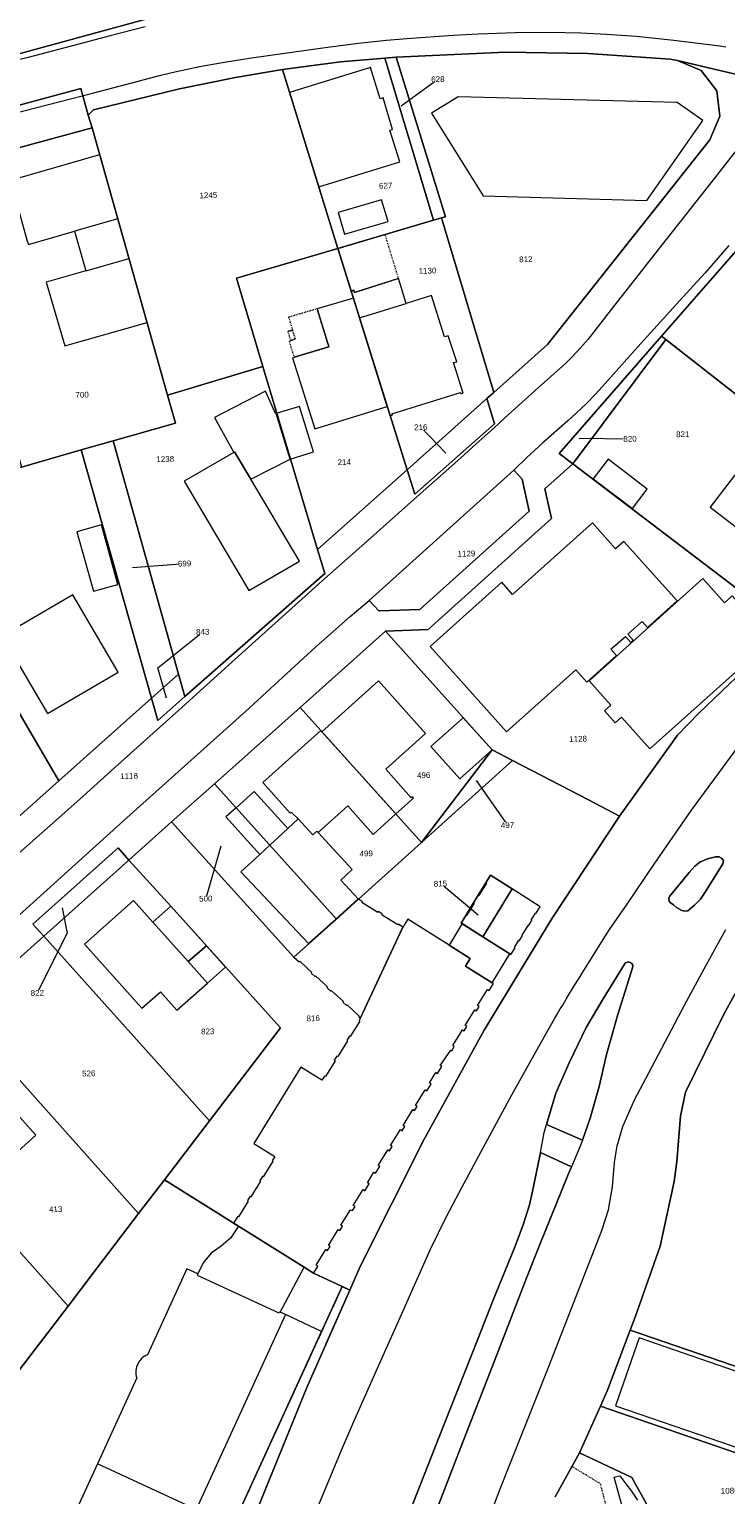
# Model space of a CAD drawing. Header units: millimetres. Extents: x -191 to 81095, y -508122 to 28741.
# Tile 53 of 251: x 4514 to 4599, y 9779 to 9958. Entities that reach past the tile are written whole.
import ezdxf

# ---------------------------------------------------------------- set-up
doc = ezdxf.new("R2010")
doc.units = ezdxf.units.MM
for name, pattern in [('VE22-087 DB - VST Hervest-Dorsten ALK VA2736$0$1', [0]), ('VE22-087 DB - VST Hervest-Dorsten ALK VA2736$0$2', [0.16, 0.06, -0.1]), ('VE22-087 DB - VST Hervest-Dorsten ALK VA2736$0$3', [0.26, 0.11, -0.15])]:
    doc.linetypes.add(name, pattern=pattern)
doc.layers.get('0').update_dxf_attribs({"color": 251})
for name, color, linetype, lineweight in [('VE22-087 DB - VST Hervest-Dorsten ALK VA2736$0$AX_Bauteil', 7, 'VE22-087 DB - VST Hervest-Dorsten ALK VA2736$0$1', 18), ('VE22-087 DB - VST Hervest-Dorsten ALK VA2736$0$AX_Flurstueck', 9, 'VE22-087 DB - VST Hervest-Dorsten ALK VA2736$0$1', 18), ('VE22-087 DB - VST Hervest-Dorsten ALK VA2736$0$AX_Gebaeude', 7, 'VE22-087 DB - VST Hervest-Dorsten ALK VA2736$0$1', 18), ('VE22-087 DB - VST Hervest-Dorsten ALK VA2736$0$AX_Gelaendekante', 7, 'VE22-087 DB - VST Hervest-Dorsten ALK VA2736$0$1', 18), ('VE22-087 DB - VST Hervest-Dorsten ALK VA2736$0$AX_IndustrieUndGewerbeflaeche', 7, 'VE22-087 DB - VST Hervest-Dorsten ALK VA2736$0$1', 18), ('VE22-087 DB - VST Hervest-Dorsten ALK VA2736$0$AX_SonstigesBauwerkOderSonstigeEinrichtung', 7, 'VE22-087 DB - VST Hervest-Dorsten ALK VA2736$0$1', 18), ('VE22-087 DB - VST Hervest-Dorsten ALK VA2736$0$AX_SportFreizeitUndErholungsflaeche', 7, 'VE22-087 DB - VST Hervest-Dorsten ALK VA2736$0$1', 18), ('VE22-087 DB - VST Hervest-Dorsten ALK VA2736$0$AX_Strassenverkehr', 7, 'VE22-087 DB - VST Hervest-Dorsten ALK VA2736$0$1', 18), ('VE22-087 DB - VST Hervest-Dorsten ALK VA2736$0$AX_Strassenverkehrsanlage', 7, 'VE22-087 DB - VST Hervest-Dorsten ALK VA2736$0$1', 18), ('VE22-087 DB - VST Hervest-Dorsten ALK VA2736$0$AX_Weg', 7, 'VE22-087 DB - VST Hervest-Dorsten ALK VA2736$0$1', 18), ('VE22-087 DB - VST Hervest-Dorsten ALK VA2736$0$AX_WegPfadSteig', 7, 'VE22-087 DB - VST Hervest-Dorsten ALK VA2736$0$1', 18), ('VE22-087 DB - VST Hervest-Dorsten ALK VA2736$0$AX_Wohnbauflaeche', 7, 'VE22-087 DB - VST Hervest-Dorsten ALK VA2736$0$1', 18)]:
    doc.layers.add(name, color=color, linetype=linetype, lineweight=lineweight)
doc.layers.add('XREF ALK Kataster', color=251, linetype='Continuous')
doc.styles.add('VE22-087 DB - VST Hervest-Dorsten ALK VA2736$0$0', font='arial.ttf')

# ---------------------------------------------------------------- blocks, each defined once
blk = doc.blocks.new('VE22-087 DB - VST Hervest-Dorsten ALK VA2736$0$99')
at = {"color": 0}
blk.add_point((0, 0), dxfattribs=at)
blk = doc.blocks.new('VE22-087 DB - VST Hervest-Dorsten ALK VA2736')
at = {"layer": 'VE22-087 DB - VST Hervest-Dorsten ALK VA2736$0$AX_Bauteil', "color": 7, "linetype": 'VE22-087 DB - VST Hervest-Dorsten ALK VA2736$0$1', "lineweight": 13, "ltscale": 0.5}
for points in [[(4524.64, 9934.75, 0), (4519.35, 9933.23, 0), (4520.72, 9928.37, 0), (4526.01, 9929.88, 0)], [(4558.89, 9927.47, 0), (4553.51, 9925.74, 0), (4553.42, 9926.01, 0), (4553.12, 9925.91, 0), (4553.39, 9925.06, 0), (4554.14, 9922.65, 0), (4559.83, 9924.41, 0)], [(4539.37, 9811.76, 0), (4538.38, 9810.33, 0), (4537.25, 9809.35, 0), (4536.03, 9808.5, 0), (4535.07, 9807.31, 0), (4534.4, 9805.95, 0), (4534.34, 9805.81, 0), (4544.27, 9801.19, 0), (4544.34, 9801.34, 0), (4544.44, 9801.3, 0), (4547.36, 9806.76, 0)], [(4522.15, 9782.78, 0), (4519.67, 9777.35, 0), (4531.72, 9771.77, 0), (4534.2, 9777.18, 0)]]:
    blk.add_polyline3d(points, close=True, dxfattribs=at)
blk.add_polyline3d([(4538.62, 9775.15, 0), (4549.51, 9798.94, 0), (4545.1, 9800.98, 0), (4534.2, 9777.18, 0)], dxfattribs=at)
at = {"layer": 'VE22-087 DB - VST Hervest-Dorsten ALK VA2736$0$AX_Flurstueck', "linetype": 'VE22-087 DB - VST Hervest-Dorsten ALK VA2736$0$1', "lineweight": 13, "ltscale": 0.5}
for points in [[(4606.45, 9884.84, 0), (4595.56, 9874.43, 0), (4592.93, 9871.71, 0), (4585.86, 9861.84, 0), (4577.64, 9849.38, 0), (4569.34, 9835.69, 0), (4561.99, 9822.33, 0), (4554.2, 9806.87, 0), (4552.93, 9803.98, 0), (4547.71, 9792.09, 0), (4541.52, 9776.87, 0)], [(4578.02, 9778.73, 0), (4580.99, 9784.11, 0), (4583.53, 9789.81, 0), (4584.39, 9791.75, 0), (4587.15, 9799.08, 0), (4587.8, 9800.81, 0), (4590.8, 9809.33, 0), (4592.5, 9817.23, 0), (4592.83, 9819.67, 0), (4593.28, 9825.22, 0), (4593.89, 9828.15, 0), (4598.59, 9837.65, 0), (4603.68, 9846.84, 0)], [(4409.09, 9915.25, 0), (4434.33, 9922.12, 0), (4453.92, 9927.46, 0), (4470.15, 9931.88, 0), (4486.52, 9936.34, 0), (4502.9, 9940.79, 0), (4501.58, 9945.62, 0), (4520.12, 9950.66, 0), (4521.04, 9947.39, 0), (4521.68, 9948.03, 0), (4532.18, 9950.6, 0), (4538.98, 9951.99, 0), (4544.73, 9952.97, 0), (4551.8, 9953.91, 0), (4557.21, 9954.34, 0), (4558.62, 9954.45, 0), (4571.93, 9955.07, 0), (4582, 9954.91, 0), (4592.03, 9954.21, 0), (4592.94, 9954.08, 0), (4617.56, 9948.26, 0)], [(4599.34, 9965.79, 0), (4597.05, 9966.31, 0), (4592.84, 9967.2, 0), (4587.89, 9968.09, 0), (4582.87, 9968.67, 0), (4577.06, 9968.62, 0), (4529.56, 9959.51, 0), (4509.56, 9954.07, 0), (4506.81, 9953.32, 0), (4505.74, 9957.17, 0), (4458.74, 9944.39, 0), (4437.5, 9938.63, 0), (4434.71, 9937.86, 0), (4389.55, 9925.48, 0)], [(4617.56, 9948.26, 0), (4592.94, 9954.08, 0), (4595.83, 9952.86, 0), (4597.71, 9950.38, 0), (4598.09, 9947.26, 0), (4596.87, 9944.39, 0), (4577.08, 9919.4, 0), (4570.52, 9913.54, 0), (4569.68, 9912.79, 0), (4570.6, 9909.72, 0), (4560.86, 9901.14, 0), (4559.94, 9904.09, 0), (4549, 9894.36, 0), (4549.89, 9891.46, 0), (4532.82, 9876.41, 0), (4529.52, 9873.5, 0), (4528.75, 9876.23, 0), (4517.46, 9866.14, 0), (4508.1, 9857.78, 0)], [(4435.37, 9778.04, 0), (4441.41, 9783.43, 0), (4462.29, 9802.1, 0), (4472.62, 9811.38, 0), (4473.96, 9809.89, 0), (4484.35, 9819.19, 0), (4494.84, 9828.58, 0), (4505.23, 9837.88, 0), (4515.6, 9847.17, 0), (4514.27, 9848.64, 0), (4524.67, 9857.94, 0), (4525.99, 9856.47, 0), (4531.21, 9861.13, 0), (4536.43, 9865.79, 0), (4546.88, 9875.1, 0), (4557.31, 9884.39, 0), (4562.49, 9884.59, 0), (4577.55, 9898.17, 0), (4576.73, 9901.78, 0), (4580.15, 9904.84, 0), (4578.49, 9906.09, 0), (4590.98, 9920.41, 0), (4605.19, 9936.68, 0)], [(4559.21, 9948.53, 0), (4563.69, 9951.78, 0)], [(4564.66, 9906.15, 0), (4561.6, 9909.3, 0)], [(4580.93, 9907.97, 0), (4587.13, 9907.88, 0)], [(4526.45, 9892.16, 0), (4532.79, 9892.66, 0)], [(4530.58, 9876.24, 0), (4529.54, 9879.91, 0), (4535, 9884.32, 0)], [(4568.37, 9866.17, 0), (4572.18, 9860.73, 0)], [(4537.23, 9858.17, 0), (4535.37, 9851.76, 0)], [(4603.68, 9846.84, 0), (4598.59, 9837.65, 0), (4593.89, 9828.15, 0), (4593.28, 9825.22, 0), (4592.83, 9819.67, 0), (4592.5, 9817.23, 0), (4590.8, 9809.33, 0), (4587.8, 9800.81, 0), (4587.15, 9799.08, 0), (4617.49, 9788.65, 0)], [(4614.21, 9779.22, 0), (4583.53, 9789.81, 0), (4580.99, 9784.11, 0), (4587.37, 9781.11, 0), (4597.33, 9763.18, 0)], [(4568.6, 9849.75, 0), (4564, 9853.59, 0)], [(4517.84, 9850.64, 0), (4518.47, 9847.53, 0), (4514.82, 9840.25, 0)], [(4536.14, 9769.73, 0), (4552.02, 9804.4, 0), (4548.52, 9806.03, 0), (4547.36, 9806.76, 0), (4539.37, 9811.76, 0), (4530.32, 9817.43, 0), (4527.18, 9813.31, 0), (4521.48, 9805.82, 0), (4518.57, 9802.01, 0), (4512.09, 9793.5, 0), (4509.98, 9790.72, 0), (4503.89, 9782.73, 0), (4502.58, 9781.02, 0), (4501.33, 9779.37, 0), (4498.66, 9775.87, 0)], [(4541.52, 9776.87, 0), (4547.71, 9792.09, 0), (4552.93, 9803.98, 0), (4552.02, 9804.4, 0), (4536.14, 9769.73, 0)], [(4597.33, 9763.18, 0), (4587.37, 9781.11, 0), (4580.99, 9784.11, 0), (4578.02, 9778.73, 0)]]:
    blk.add_polyline3d(points, dxfattribs=at)
for points in [[(4560.11, 10022.36, 0), (4547.13, 10022.75, 0), (4522.96, 10023.43, 0), (4510.09, 10023.77, 0), (4499.28, 10024.13, 0), (4489.94, 10024.43, 0), (4491.36, 10019.32, 0), (4509.56, 9954.07, 0), (4529.56, 9959.51, 0), (4577.06, 9968.62, 0), (4575.02, 9975.13, 0), (4573.4, 9980.24, 0), (4570.07, 9990.8, 0), (4568.7, 9995.13, 0)], [(4557.21, 9954.34, 0), (4551.8, 9953.91, 0), (4544.73, 9952.97, 0), (4551.49, 9931.13, 0), (4563.17, 9934.56, 0)], [(4558.62, 9954.45, 0), (4557.21, 9954.34, 0), (4563.17, 9934.56, 0), (4564.12, 9934.85, 0), (4564.61, 9934.99, 0)], [(4592.03, 9954.21, 0), (4582, 9954.91, 0), (4571.93, 9955.07, 0), (4558.62, 9954.45, 0), (4564.61, 9934.99, 0), (4564.12, 9934.85, 0), (4570.52, 9913.54, 0), (4577.08, 9919.4, 0), (4596.87, 9944.39, 0), (4598.09, 9947.26, 0), (4597.71, 9950.38, 0), (4595.83, 9952.86, 0), (4592.94, 9954.08, 0)], [(4544.73, 9952.97, 0), (4538.98, 9951.99, 0), (4532.18, 9950.6, 0), (4521.68, 9948.03, 0), (4521.04, 9947.39, 0), (4521.5, 9945.86, 0), (4530.72, 9913.22, 0), (4542.34, 9916.7, 0), (4539.12, 9927.48, 0), (4551.49, 9931.13, 0)], [(4521.04, 9947.39, 0), (4520.12, 9950.66, 0), (4501.58, 9945.62, 0), (4502.9, 9940.79, 0), (4521.5, 9945.86, 0)], [(4530.72, 9913.22, 0), (4521.5, 9945.86, 0), (4502.9, 9940.79, 0), (4512.89, 9904.41, 0), (4520.19, 9906.54, 0), (4524.08, 9907.64, 0), (4531.68, 9909.79, 0)], [(4591.49, 9920.01, 0), (4607.4, 9907.54, 0), (4616.52, 9900.66, 0), (4619.72, 9898.15, 0), (4632.96, 9915.63, 0), (4605.22, 9936.66, 0), (4605.19, 9936.68, 0), (4590.98, 9920.41, 0)], [(4563.17, 9934.56, 0), (4551.49, 9931.13, 0), (4559.94, 9904.09, 0), (4569.68, 9912.79, 0), (4570.52, 9913.54, 0), (4564.12, 9934.85, 0)], [(4559.94, 9904.09, 0), (4551.49, 9931.13, 0), (4539.12, 9927.48, 0), (4542.34, 9916.7, 0), (4549, 9894.36, 0)], [(4590.98, 9920.41, 0), (4578.49, 9906.09, 0), (4580.15, 9904.84, 0), (4591.49, 9920.01, 0)], [(4607.4, 9907.54, 0), (4591.49, 9920.01, 0), (4580.15, 9904.84, 0), (4601.08, 9888.93, 0), (4606.45, 9884.84, 0), (4619.72, 9898.15, 0), (4616.52, 9900.66, 0)], [(4542.34, 9916.7, 0), (4530.72, 9913.22, 0), (4531.68, 9909.79, 0), (4524.08, 9907.64, 0), (4532.05, 9879.15, 0), (4532.82, 9876.41, 0), (4549.89, 9891.46, 0), (4549, 9894.36, 0)], [(4570.6, 9909.72, 0), (4569.68, 9912.79, 0), (4559.94, 9904.09, 0), (4560.86, 9901.14, 0)], [(4532.05, 9879.15, 0), (4524.08, 9907.64, 0), (4520.19, 9906.54, 0), (4528.75, 9876.23, 0)], [(4520.19, 9906.54, 0), (4512.89, 9904.41, 0), (4502.94, 9901.51, 0), (4509.16, 9880.28, 0), (4517.46, 9866.14, 0), (4528.75, 9876.23, 0)], [(4561.47, 9887.06, 0), (4574.81, 9899.05, 0), (4573.96, 9902.95, 0), (4572.94, 9904.07, 0), (4555.29, 9888.16, 0), (4556.49, 9886.88, 0)], [(4555.29, 9888.16, 0), (4572.94, 9904.07, 0), (4573.96, 9902.95, 0), (4574.81, 9899.05, 0), (4561.47, 9887.06, 0), (4556.49, 9886.88, 0)], [(4570.31, 9869.91, 0), (4572.81, 9868.61, 0), (4582.06, 9863.81, 0), (4585.86, 9861.84, 0), (4592.93, 9871.71, 0), (4595.56, 9874.43, 0), (4606.45, 9884.84, 0), (4601.08, 9888.93, 0), (4580.15, 9904.84, 0), (4576.73, 9901.78, 0), (4577.55, 9898.17, 0), (4562.49, 9884.59, 0), (4557.31, 9884.39, 0)], [(4509.16, 9880.28, 0), (4502.94, 9901.51, 0), (4496.58, 9899.65, 0), (4490.26, 9897.81, 0), (4495.82, 9878.65, 0), (4508.1, 9857.78, 0), (4517.46, 9866.14, 0)], [(4557.31, 9884.39, 0), (4546.88, 9875.1, 0), (4561.68, 9858.59, 0), (4570.31, 9869.91, 0)], [(4532.82, 9876.41, 0), (4532.05, 9879.15, 0), (4528.75, 9876.23, 0), (4529.52, 9873.5, 0)], [(4546.88, 9875.1, 0), (4536.43, 9865.79, 0), (4551.31, 9849.27, 0), (4554.01, 9851.69, 0), (4561.68, 9858.59, 0)], [(4572.81, 9868.61, 0), (4561.68, 9858.59, 0), (4554.01, 9851.69, 0), (4551.31, 9849.27, 0), (4546.11, 9844.61, 0), (4531.21, 9861.13, 0), (4525.99, 9856.47, 0), (4531.09, 9850.83, 0), (4544.47, 9836, 0), (4535.82, 9824.65, 0), (4530.32, 9817.43, 0), (4539.37, 9811.76, 0), (4547.36, 9806.76, 0), (4548.52, 9806.03, 0), (4552.02, 9804.4, 0), (4552.93, 9803.98, 0), (4554.2, 9806.87, 0), (4561.99, 9822.33, 0), (4569.34, 9835.69, 0), (4577.64, 9849.38, 0), (4585.86, 9861.84, 0), (4582.06, 9863.81, 0)], [(4572.81, 9868.61, 0), (4570.31, 9869.91, 0), (4561.68, 9858.59, 0)], [(4536.43, 9865.79, 0), (4531.21, 9861.13, 0), (4546.11, 9844.61, 0), (4551.31, 9849.27, 0)], [(4524.67, 9857.94, 0), (4514.27, 9848.64, 0), (4515.6, 9847.17, 0), (4525.99, 9856.47, 0)], [(4525.99, 9856.47, 0), (4515.6, 9847.17, 0), (4535.82, 9824.65, 0), (4544.47, 9836, 0), (4531.09, 9850.83, 0)], [(4570.13, 9854.63, 0), (4572.77, 9852.95, 0), (4569.17, 9847.1, 0), (4566.53, 9848.78, 0), (4568.62, 9852.18, 0), (4569.55, 9853.69, 0)], [(4570.13, 9854.63, 0), (4569.55, 9853.69, 0), (4568.62, 9852.18, 0), (4566.53, 9848.78, 0), (4569.17, 9847.1, 0), (4572.77, 9852.95, 0)], [(4515.6, 9847.17, 0), (4505.23, 9837.88, 0), (4527.18, 9813.31, 0), (4530.32, 9817.43, 0), (4535.82, 9824.65, 0)], [(4505.23, 9837.88, 0), (4494.84, 9828.58, 0), (4497.48, 9825.62, 0), (4497.65, 9825.42, 0), (4503.73, 9818.63, 0), (4505.46, 9816.69, 0), (4518.57, 9802.01, 0), (4521.48, 9805.82, 0), (4527.18, 9813.31, 0)], [(4505.46, 9816.69, 0), (4503.73, 9818.63, 0), (4497.65, 9825.42, 0), (4497.48, 9825.62, 0), (4494.84, 9828.58, 0), (4484.35, 9819.19, 0), (4509.98, 9790.72, 0), (4512.09, 9793.5, 0), (4518.57, 9802.01, 0)], [(4617.49, 9788.65, 0), (4587.15, 9799.08, 0), (4584.39, 9791.75, 0), (4583.53, 9789.81, 0), (4614.21, 9779.22, 0)]]:
    blk.add_polyline3d(points, close=True, dxfattribs=at)
at = {"layer": 'VE22-087 DB - VST Hervest-Dorsten ALK VA2736$0$AX_Gebaeude', "color": 7, "linetype": 'VE22-087 DB - VST Hervest-Dorsten ALK VA2736$0$1', "lineweight": 13, "ltscale": 0.5}
for points in [[(4592.9, 9948.92, 0), (4566.18, 9949.64, 0), (4562.92, 9947.64, 0), (4569.23, 9937.53, 0), (4589.2, 9936.99, 0), (4596, 9946.75, 0)], [(4522.41, 9942.54, 0), (4511.53, 9939.41, 0), (4511.74, 9938.64, 0), (4513.56, 9932.19, 0), (4513.73, 9931.61, 0), (4519.35, 9933.23, 0), (4520.72, 9928.37, 0), (4515.91, 9927.01, 0), (4518.19, 9919.23, 0), (4528.21, 9922.08, 0), (4526.01, 9929.88, 0), (4524.64, 9934.75, 0), (4522.44, 9942.55, 0)], [(4556.82, 9937.07, 0), (4551.53, 9935.49, 0), (4552.29, 9932.86, 0), (4557.62, 9934.41, 0)], [(4548.66, 9909.11, 0), (4557.52, 9911.84, 0), (4554.14, 9922.65, 0), (4553.39, 9925.06, 0), (4548.95, 9923.75, 0), (4550.39, 9919.11, 0), (4546.14, 9917.83, 0), (4545.96, 9917.77, 0)], [(4543.9, 9910.96, 0), (4542.68, 9913.71, 0), (4536.43, 9910.5, 0), (4538.8, 9906.23, 0), (4538.88, 9906.28, 0), (4540.86, 9902.94, 0), (4545.68, 9905.38, 0), (4543.96, 9910.97, 0)], [(4546.8, 9911.82, 0), (4543.96, 9910.97, 0), (4545.68, 9905.38, 0), (4548.51, 9906.29, 0)], [(4605.7, 9905.34, 0), (4604.47, 9906.28, 0), (4601.78, 9902.78, 0), (4600.29, 9903.92, 0), (4596.92, 9899.54, 0), (4603.26, 9894.66, 0), (4603.59, 9895.09, 0), (4604.4, 9896.14, 0), (4606.35, 9894.66, 0), (4609.95, 9891.92, 0), (4611.57, 9892.17, 0), (4613.34, 9894.49, 0), (4613.17, 9896.26, 0), (4616.52, 9900.66, 0), (4607.4, 9907.54, 0)], [(4584.46, 9905.38, 0), (4582.65, 9903, 0), (4587.43, 9899.37, 0), (4589.24, 9901.75, 0)], [(4524.66, 9890.12, 0), (4522.64, 9897.39, 0), (4519.66, 9896.55, 0), (4521.66, 9889.28, 0)], [(4524.7, 9879.42, 0), (4519.16, 9888.86, 0), (4510.55, 9883.79, 0), (4516.08, 9874.37, 0)], [(4549.53, 9872.12, 0), (4549.4, 9872.26, 0), (4542.33, 9865.95, 0), (4545.68, 9862.2, 0), (4545.81, 9862.33, 0), (4546.65, 9861.5, 0), (4548.42, 9859.53, 0), (4548.93, 9859.99, 0), (4549.08, 9859.83, 0), (4552.69, 9863.07, 0), (4555.79, 9859.6, 0), (4558.55, 9862.09, 0), (4555.29, 9865.71, 0)], [(4541.26, 9864.83, 0), (4539.07, 9862.86, 0), (4537.81, 9861.74, 0), (4541.97, 9857.15, 0), (4543.19, 9858.29, 0), (4545.39, 9860.33, 0)], [(4568.1, 9851.2, 0), (4567.17, 9849.7, 0), (4567.11, 9849.73, 0), (4566.53, 9848.78, 0), (4566.65, 9848.71, 0), (4569.17, 9847.1, 0), (4572.77, 9852.95, 0), (4570.13, 9854.63, 0), (4569.55, 9853.69, 0), (4569.61, 9853.65, 0), (4568.68, 9852.15, 0), (4568.62, 9852.18, 0), (4568.04, 9851.23, 0)], [(4576.18, 9850.77, 0), (4572.77, 9852.95, 0), (4569.17, 9847.1, 0), (4572.46, 9845.03, 0), (4572.6, 9844.94, 0), (4573.11, 9845.77, 0), (4573.05, 9845.81, 0), (4573.58, 9846.67, 0), (4573.64, 9846.64, 0), (4574.03, 9847.26, 0), (4573.97, 9847.3, 0), (4574.69, 9848.48, 0), (4574.75, 9848.45, 0), (4575.14, 9849.07, 0), (4575.08, 9849.11, 0), (4575.6, 9849.97, 0), (4575.66, 9849.93, 0)], [(4569.17, 9847.1, 0), (4566.65, 9848.71, 0), (4565.05, 9846.09, 0), (4567.65, 9844.46, 0), (4567.05, 9843.5, 0), (4570.31, 9841.47, 0), (4572.46, 9845.03, 0)], [(4535.45, 9846, 0), (4533.21, 9844.09, 0), (4535.57, 9841.45, 0), (4537.78, 9843.41, 0)], [(4514.64, 9822.89, 0), (4513.67, 9823.98, 0), (4505.67, 9832.94, 0), (4499.65, 9827.62, 0), (4499.85, 9827.39, 0), (4497.65, 9825.42, 0), (4503.73, 9818.63, 0), (4505.46, 9816.69, 0), (4508.4, 9819.35, 0), (4509.42, 9818.22, 0)]]:
    blk.add_polyline3d(points, close=True, dxfattribs=at)
blk.add_polyline3d([(4538.62, 9775.15, 0), (4549.51, 9798.94, 0), (4545.1, 9800.98, 0), (4544.44, 9801.3, 0), (4547.36, 9806.76, 0), (4539.37, 9811.76, 0), (4538.38, 9810.33, 0), (4537.25, 9809.35, 0), (4536.03, 9808.5, 0), (4535.07, 9807.31, 0), (4534.4, 9805.95, 0), (4533.06, 9806.58, 0), (4528.25, 9796.09, 0), (4528.05, 9795.99, 0), (4527.85, 9795.87, 0), (4527.67, 9795.73, 0), (4527.51, 9795.57, 0), (4527.36, 9795.4, 0), (4527.22, 9795.22, 0), (4527.11, 9795.02, 0), (4527.02, 9794.81, 0), (4526.94, 9794.6, 0), (4526.89, 9794.37, 0), (4526.86, 9794.15, 0), (4526.85, 9793.92, 0), (4526.86, 9793.69, 0), (4526.89, 9793.47, 0), (4526.95, 9793.25, 0), (4522.15, 9782.78, 0), (4519.67, 9777.35, 0)], dxfattribs=at)
at = {"layer": 'VE22-087 DB - VST Hervest-Dorsten ALK VA2736$0$AX_Gelaendekante', "color": 18, "linetype": 'VE22-087 DB - VST Hervest-Dorsten ALK VA2736$0$1', "lineweight": 13, "ltscale": 0.5, "true_color": 0x520000}
blk.add_polyline3d([(4585.21, 9781.12, 0), (4585.9, 9781.31, 0)], dxfattribs=at)
at = {"layer": 'VE22-087 DB - VST Hervest-Dorsten ALK VA2736$0$AX_IndustrieUndGewerbeflaeche', "color": 253, "linetype": 'VE22-087 DB - VST Hervest-Dorsten ALK VA2736$0$1', "lineweight": 13, "ltscale": 0.5, "true_color": 0x999999}
for points in [[(4570.13, 9854.63, 0), (4572.77, 9852.95, 0), (4569.17, 9847.1, 0), (4566.53, 9848.78, 0), (4568.62, 9852.18, 0), (4569.55, 9853.69, 0)], [(4572.77, 9852.95, 0), (4570.13, 9854.63, 0), (4569.55, 9853.69, 0), (4568.62, 9852.18, 0), (4566.53, 9848.78, 0), (4569.17, 9847.1, 0)]]:
    blk.add_polyline3d(points, close=True, dxfattribs=at)
at = {"layer": 'VE22-087 DB - VST Hervest-Dorsten ALK VA2736$0$AX_SonstigesBauwerkOderSonstigeEinrichtung', "color": 7, "linetype": 'VE22-087 DB - VST Hervest-Dorsten ALK VA2736$0$3', "lineweight": 13, "ltscale": 0.5}
for points in [[(4557.25, 9932.82, 0), (4551.51, 9931.08, 0), (4553.12, 9925.91, 0), (4553.42, 9926.01, 0), (4553.51, 9925.74, 0), (4558.89, 9927.47, 0)], [(4548.95, 9923.75, 0), (4545.48, 9922.72, 0), (4545.96, 9921.15, 0), (4546.29, 9920.06, 0), (4545.72, 9919.88, 0), (4545.54, 9919.83, 0), (4546.14, 9917.83, 0), (4550.39, 9919.11, 0)], [(4545.96, 9921.15, 0), (4545.38, 9920.98, 0), (4545.72, 9919.88, 0), (4546.29, 9920.06, 0)]]:
    blk.add_polyline3d(points, close=True, dxfattribs=at)
blk.add_polyline3d([(4545.38, 9920.98, 0), (4545.96, 9921.15, 0)], dxfattribs=at)
at = {"layer": 'VE22-087 DB - VST Hervest-Dorsten ALK VA2736$0$AX_Strassenverkehr', "color": 253, "linetype": 'VE22-087 DB - VST Hervest-Dorsten ALK VA2736$0$1', "lineweight": 13, "ltscale": 0.5, "true_color": 0x999999}
for points in [[(4591.85, 9851.66, 0), (4591.9, 9851.45, 0), (4592.03, 9851.29, 0), (4592.43, 9851, 0), (4592.81, 9850.67, 0), (4593.45, 9850.29, 0), (4593.84, 9850.22, 0), (4594.19, 9850.26, 0), (4595.02, 9850.95, 0), (4595.75, 9851.71, 0), (4596.32, 9852.55, 0), (4598.47, 9856.02, 0), (4598.53, 9856.4, 0), (4598.31, 9856.69, 0), (4598.01, 9856.86, 0), (4597.56, 9856.87, 0), (4596.57, 9856.6, 0), (4595.64, 9856.19, 0), (4595.04, 9855.73, 0), (4594.36, 9854.95, 0), (4591.96, 9852, 0), (4591.87, 9851.84, 0)], [(4597.56, 9856.87, 0), (4598.01, 9856.86, 0), (4598.31, 9856.69, 0), (4598.53, 9856.4, 0), (4598.47, 9856.02, 0), (4596.32, 9852.55, 0), (4595.75, 9851.71, 0), (4595.02, 9850.95, 0), (4594.19, 9850.26, 0), (4593.84, 9850.22, 0), (4593.45, 9850.29, 0), (4592.81, 9850.67, 0), (4592.43, 9851, 0), (4592.03, 9851.29, 0), (4591.9, 9851.45, 0), (4591.85, 9851.66, 0), (4591.87, 9851.84, 0), (4591.96, 9852, 0), (4594.36, 9854.95, 0), (4595.04, 9855.73, 0), (4595.64, 9856.19, 0), (4596.57, 9856.6, 0)], [(4576.96, 9824.2, 0), (4581.33, 9822.28, 0), (4582.29, 9824.97, 0), (4583.35, 9828.84, 0), (4584.25, 9832.75, 0), (4585.63, 9837.62, 0), (4587.43, 9843.33, 0), (4587.46, 9843.52, 0), (4587.42, 9843.7, 0), (4587.32, 9843.87, 0), (4587.17, 9843.98, 0), (4586.97, 9844.04, 0), (4586.77, 9844.02, 0), (4586.59, 9843.92, 0), (4586.46, 9843.76, 0), (4583.86, 9839.51, 0), (4581.8, 9836.03, 0), (4579.71, 9831.73, 0), (4578.1, 9828.03, 0)], [(4586.97, 9844.04, 0), (4587.17, 9843.98, 0), (4587.32, 9843.87, 0), (4587.42, 9843.7, 0), (4587.46, 9843.52, 0), (4587.43, 9843.33, 0), (4585.63, 9837.62, 0), (4584.25, 9832.75, 0), (4583.35, 9828.84, 0), (4582.29, 9824.97, 0), (4581.33, 9822.28, 0), (4576.96, 9824.2, 0), (4578.1, 9828.03, 0), (4579.71, 9831.73, 0), (4581.8, 9836.03, 0), (4583.86, 9839.51, 0), (4586.46, 9843.76, 0), (4586.59, 9843.92, 0), (4586.77, 9844.02, 0)]]:
    blk.add_polyline3d(points, close=True, dxfattribs=at)
for points in [[(4560.81, 9770.05, 0), (4566.21, 9784.06, 0), (4570.59, 9795.32, 0), (4574.54, 9805.57, 0), (4576.04, 9809.35, 0), (4579.6, 9818.08, 0), (4579.98, 9819, 0), (4576.2, 9820.77, 0), (4575.82, 9818.77, 0), (4575.21, 9815.83, 0), (4574.85, 9814.39, 0), (4574.1, 9811.96, 0), (4573.05, 9809.15, 0), (4570.41, 9802.66, 0), (4568.56, 9798, 0), (4563.78, 9785.84, 0), (4559.36, 9774.67, 0)], [(4559.36, 9774.67, 0), (4563.78, 9785.84, 0), (4568.56, 9798, 0), (4570.41, 9802.66, 0), (4573.05, 9809.15, 0), (4574.1, 9811.96, 0), (4574.85, 9814.39, 0), (4575.21, 9815.83, 0), (4575.82, 9818.77, 0), (4576.2, 9820.77, 0), (4579.98, 9819, 0), (4579.6, 9818.08, 0), (4576.04, 9809.35, 0), (4574.54, 9805.57, 0), (4570.59, 9795.32, 0), (4566.21, 9784.06, 0), (4560.81, 9770.05, 0)]]:
    blk.add_polyline3d(points, dxfattribs=at)
at = {"layer": 'VE22-087 DB - VST Hervest-Dorsten ALK VA2736$0$AX_Strassenverkehrsanlage', "color": 7, "linetype": 'VE22-087 DB - VST Hervest-Dorsten ALK VA2736$0$1', "lineweight": 13, "ltscale": 0.5, "true_color": 0xf7f7f0}
for points in [[(4576.2, 9820.77, 0), (4576.66, 9823.2, 0), (4576.96, 9824.2, 0)], [(4581.33, 9822.28, 0), (4581.17, 9821.82, 0), (4579.98, 9819, 0)]]:
    blk.add_polyline3d(points, dxfattribs=at)
at = {"layer": 'VE22-087 DB - VST Hervest-Dorsten ALK VA2736$0$AX_Weg', "color": 7, "linetype": 'VE22-087 DB - VST Hervest-Dorsten ALK VA2736$0$2', "lineweight": 13, "ltscale": 0.5}
blk.add_polyline3d([(4541.52, 9776.87, 0), (4547.71, 9792.09, 0), (4552.93, 9803.98, 0), (4552.02, 9804.4, 0), (4536.14, 9769.73, 0)], dxfattribs=at)
at = {"layer": 'VE22-087 DB - VST Hervest-Dorsten ALK VA2736$0$AX_Gebaeude', "color": 7, "xscale": 0.5, "yscale": 0.5, "zscale": 0.5, "rotation": 1.58944100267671}
blk.add_blockref('VE22-087 DB - VST Hervest-Dorsten ALK VA2736$0$99', (4570.34, 9848.98), dxfattribs=at)
at = {"layer": 'VE22-087 DB - VST Hervest-Dorsten ALK VA2736$0$AX_Flurstueck', "char_height": 0.7, "attachment_point": 2, "style": 'VE22-087 DB - VST Hervest-Dorsten ALK VA2736$0$0', "bg_fill": 3, "box_fill_scale": 1, "bg_fill_color": 256, "bg_fill_transparency": 0}
for s, insert, rotation in [('628', (4563.68, 9952.13), 1.5895), ('1245', (4535.68, 9937.97), 1.5895), ('627', (4557.31, 9939.14), 1.5895), ('812', (4574.41, 9930.15), 1.5895), ('1130', (4562.41, 9928.75), 1.5895), ('700', (4520.28, 9913.61), 1.5895), ('216', (4561.59, 9909.65), 1.5895), ('820', (4587.12, 9908.23), 1.5895), ('821', (4593.56, 9908.8), 1.5895), ('1238', (4530.41, 9905.76), 1.5895), ('214', (4552.26, 9905.39), 1.5895), ('1129', (4567.16, 9894.22), 1.5894), ('699', (4532.78, 9893.01), 1.5894), ('843', (4534.99, 9884.67), 1.5894), ('1128', (4580.78, 9871.61), 1.5894), ('1118', (4526, 9867.07), 1.5894), ('496', (4561.95, 9867.17), 1.5894), ('497', (4572.17, 9861.08), 1.5894), ('499', (4554.94, 9857.62), 1.5894), ('815', (4563.99, 9853.94), 1.5894), ('500', (4535.36, 9852.11), 1.5894), ('822', (4514.81, 9840.6), 1.5894), ('816', (4548.47, 9837.5), 1.5894), ('823', (4535.6, 9835.9), 1.5894), ('526', (4521.09, 9830.77), 1.5894), ('413', (4517.05, 9814.19), 1.5894), ('1086', (4599.28, 9779.84), 1.5894)]:
    blk.add_mtext(s, dxfattribs=dict(at, insert=insert, rotation=rotation))
at = {"layer": 'VE22-087 DB - VST Hervest-Dorsten ALK VA2736$0$AX_Gebaeude', "color": 7, "linetype": 'VE22-087 DB - VST Hervest-Dorsten ALK VA2736$0$1', "lineweight": 13, "ltscale": 0.5}
for points in [[(4557, 9949.49, 0), (4556.67, 9949.38, 0), (4555.47, 9953.22, 0), (4545.6, 9950.16, 0), (4549.17, 9938.65, 0), (4559.03, 9941.71, 0), (4557.84, 9945.55, 0), (4558.17, 9945.65, 0)], [(4559.83, 9924.41, 0), (4558.89, 9927.47, 0), (4553.51, 9925.74, 0), (4553.42, 9926.01, 0), (4553.12, 9925.91, 0), (4553.39, 9925.06, 0), (4554.14, 9922.65, 0), (4557.52, 9911.84, 0), (4557.88, 9910.69, 0), (4558.14, 9910.77, 0), (4558.09, 9910.92, 0), (4566.47, 9913.52, 0), (4566.51, 9913.37, 0), (4566.77, 9913.45, 0), (4565.61, 9917.18, 0), (4565.99, 9917.29, 0), (4564.96, 9920.47, 0), (4564.5, 9920.33, 0), (4562.93, 9925.38, 0)], [(4540.86, 9902.94, 0), (4538.88, 9906.28, 0), (4538.8, 9906.23, 0), (4532.75, 9902.71, 0), (4540.64, 9889.35, 0), (4546.81, 9892.94, 0)], [(4582.57, 9897.64, 0), (4572.81, 9888.88, 0), (4571.48, 9890.37, 0), (4562.73, 9882.55, 0), (4572.06, 9872.12, 0), (4580.51, 9879.68, 0), (4581.85, 9878.18, 0), (4585.48, 9881.45, 0), (4584.81, 9882.2, 0), (4586.57, 9883.77, 0), (4587.24, 9883.03, 0), (4587.52, 9883.29, 0), (4586.86, 9884.03, 0), (4588.6, 9885.6, 0), (4589.27, 9884.85, 0), (4592.88, 9888.11, 0), (4586.39, 9895.37, 0), (4585.38, 9894.46, 0)], [(4599.61, 9888.7, 0), (4598.67, 9887.87, 0), (4596.01, 9890.85, 0), (4582.15, 9878.36, 0), (4584.8, 9875.38, 0), (4584, 9874.68, 0), (4585.32, 9873.2, 0), (4586.11, 9873.91, 0), (4589.55, 9870.03, 0), (4603.45, 9882.51, 0), (4599.99, 9886.39, 0), (4600.93, 9887.23, 0), (4600.28, 9887.95, 0)], [(4562.19, 9871.9, 0), (4556.45, 9878.33, 0), (4549.53, 9872.12, 0), (4555.29, 9865.71, 0), (4558.55, 9862.09, 0), (4560.71, 9864.03, 0), (4560.58, 9864.17, 0), (4560.45, 9864.05, 0), (4557.34, 9867.54, 0)], [(4566.78, 9873.84, 0), (4562.83, 9870.33, 0), (4566.38, 9866.39, 0), (4570.31, 9869.91, 0)], [(4548.42, 9859.53, 0), (4546.65, 9861.5, 0), (4545.39, 9860.33, 0), (4543.19, 9858.29, 0), (4541.97, 9857.15, 0), (4539.67, 9855.01, 0), (4547.9, 9846.28, 0), (4551.27, 9849.31, 0), (4553.98, 9851.73, 0), (4551.86, 9854.03, 0), (4553.25, 9855.32, 0), (4549.08, 9859.83, 0), (4548.93, 9859.99, 0)], [(4528.9, 9848.89, 0), (4526.54, 9851.52, 0), (4520.57, 9846.2, 0), (4527.56, 9838.37, 0), (4529.83, 9840.39, 0), (4531.83, 9838.13, 0), (4535.57, 9841.45, 0), (4533.21, 9844.09, 0)], [(4531.09, 9850.83, 0), (4528.9, 9848.89, 0), (4533.21, 9844.09, 0), (4535.45, 9846, 0)], [(4554.5, 9851.38, 0), (4554.01, 9851.69, 0), (4546.11, 9844.61, 0), (4546.75, 9844.03, 0), (4546.83, 9844.12, 0), (4548.31, 9842.76, 0), (4548.23, 9842.67, 0), (4548.68, 9842.25, 0), (4548.76, 9842.33, 0), (4550.23, 9840.98, 0), (4550.15, 9840.89, 0), (4550.61, 9840.47, 0), (4550.69, 9840.56, 0), (4552.16, 9839.2, 0), (4552.08, 9839.11, 0), (4552.53, 9838.7, 0), (4552.61, 9838.79, 0), (4554.08, 9837.43, 0), (4554, 9837.35, 0), (4554.23, 9837.13, 0), (4559.43, 9848.29, 0), (4558.87, 9848.64, 0), (4558.8, 9848.54, 0), (4556.88, 9849.75, 0), (4556.94, 9849.85, 0), (4556.42, 9850.18, 0), (4556.36, 9850.07, 0), (4554.43, 9851.27, 0)], [(4561.15, 9826.39, 0), (4560.95, 9826.52, 0), (4562.14, 9828.43, 0), (4562.35, 9828.3, 0), (4562.86, 9829.13, 0), (4562.66, 9829.27, 0), (4563.45, 9830.55, 0), (4563.65, 9830.41, 0), (4564.18, 9831.27, 0), (4563.97, 9831.39, 0), (4565.27, 9833.25, 0), (4565.38, 9833.18, 0), (4565.69, 9833.71, 0), (4565.5, 9833.83, 0), (4566.69, 9835.75, 0), (4566.89, 9835.63, 0), (4567.22, 9836.16, 0), (4567.02, 9836.28, 0), (4568.21, 9838.2, 0), (4568.41, 9838.08, 0), (4568.74, 9838.61, 0), (4568.54, 9838.73, 0), (4569.73, 9840.67, 0), (4569.94, 9840.53, 0), (4570.46, 9841.38, 0), (4570.31, 9841.47, 0), (4567.05, 9843.5, 0), (4567.65, 9844.46, 0), (4565.05, 9846.09, 0), (4560.02, 9849.24, 0), (4559.43, 9848.29, 0), (4554.23, 9837.13, 0), (4554.08, 9836.89, 0), (4554.18, 9836.82, 0), (4552.99, 9834.91, 0), (4552.89, 9834.97, 0), (4552.57, 9834.46, 0), (4552.66, 9834.38, 0), (4551.48, 9832.48, 0), (4551.38, 9832.54, 0), (4551.05, 9832.03, 0), (4551.15, 9831.96, 0), (4549.96, 9830.03, 0), (4549.86, 9830.09, 0), (4549.54, 9829.59, 0), (4546.98, 9831.17, 0), (4541.25, 9821.88, 0), (4543.8, 9820.3, 0), (4543.47, 9819.76, 0), (4543.57, 9819.7, 0), (4542.39, 9817.8, 0), (4542.29, 9817.86, 0), (4541.96, 9817.34, 0), (4542.06, 9817.27, 0), (4540.88, 9815.36, 0), (4540.77, 9815.42, 0), (4540.45, 9814.9, 0), (4540.55, 9814.83, 0), (4539.37, 9812.93, 0), (4539.27, 9812.99, 0), (4538.75, 9812.16, 0), (4539.37, 9811.76, 0), (4547.36, 9806.76, 0), (4548.52, 9806.03, 0), (4549.04, 9806.87, 0), (4548.84, 9807, 0), (4550.02, 9808.91, 0), (4550.23, 9808.79, 0), (4550.56, 9809.31, 0), (4550.35, 9809.43, 0), (4551.54, 9811.36, 0), (4551.74, 9811.23, 0), (4552.07, 9811.75, 0), (4551.86, 9811.88, 0), (4553.05, 9813.79, 0), (4553.26, 9813.67, 0), (4553.58, 9814.18, 0), (4553.37, 9814.31, 0), (4554.57, 9816.24, 0), (4554.77, 9816.11, 0), (4555.29, 9816.95, 0), (4555.09, 9817.07, 0), (4555.89, 9818.35, 0), (4556.09, 9818.23, 0), (4556.61, 9819.06, 0), (4556.4, 9819.19, 0), (4557.59, 9821.11, 0), (4557.8, 9820.99, 0), (4558.12, 9821.51, 0), (4557.92, 9821.64, 0), (4559.12, 9823.56, 0), (4559.32, 9823.43, 0), (4559.64, 9823.95, 0), (4559.44, 9824.08, 0), (4560.64, 9826, 0), (4560.83, 9825.88, 0)], [(4599.08, 9794.41, 0), (4588.25, 9798.16, 0), (4585.36, 9789.85, 0), (4613.83, 9780.09, 0), (4616.67, 9788.36, 0)]]:
    blk.add_polyline3d(points, close=True, dxfattribs=at)
at = {"layer": 'VE22-087 DB - VST Hervest-Dorsten ALK VA2736$0$AX_Gelaendekante', "color": 18, "linetype": 'VE22-087 DB - VST Hervest-Dorsten ALK VA2736$0$1', "lineweight": 13, "ltscale": 0.5, "true_color": 0x520000}
for points in [[(4588.25, 9770.02, 0), (4585.21, 9781.12, 0)], [(4585.9, 9781.31, 0), (4586.64, 9780.32, 0), (4587.3, 9779.42, 0), (4588.04, 9778.35, 0)]]:
    blk.add_polyline3d(points, dxfattribs=at)
at = {"layer": 'VE22-087 DB - VST Hervest-Dorsten ALK VA2736$0$AX_IndustrieUndGewerbeflaeche', "color": 253, "linetype": 'VE22-087 DB - VST Hervest-Dorsten ALK VA2736$0$1', "lineweight": 13, "ltscale": 0.5, "true_color": 0x999999}
for points in [[(4450.56, 9973.22, 0), (4458.74, 9944.39, 0), (4505.74, 9957.17, 0), (4506.81, 9953.32, 0), (4509.56, 9954.07, 0), (4529.56, 9959.51, 0)], [(4536.14, 9769.73, 0), (4552.02, 9804.4, 0), (4552.93, 9803.98, 0), (4554.2, 9806.87, 0), (4561.99, 9822.33, 0), (4569.34, 9835.69, 0), (4577.64, 9849.38, 0), (4585.86, 9861.84, 0), (4582.06, 9863.81, 0), (4572.81, 9868.61, 0), (4561.68, 9858.59, 0), (4554.01, 9851.69, 0), (4551.31, 9849.27, 0), (4546.11, 9844.61, 0), (4531.21, 9861.13, 0), (4525.99, 9856.47, 0), (4531.09, 9850.83, 0), (4544.47, 9836, 0), (4535.82, 9824.65, 0), (4530.32, 9817.43, 0), (4527.18, 9813.31, 0), (4521.48, 9805.82, 0), (4518.57, 9802.01, 0), (4512.09, 9793.5, 0)]]:
    blk.add_polyline3d(points, dxfattribs=at)
blk.add_polyline3d([(4564.61, 9934.99, 0), (4558.62, 9954.45, 0), (4557.21, 9954.34, 0), (4563.17, 9934.56, 0), (4564.12, 9934.85, 0)], close=True, dxfattribs=at)
at = {"layer": 'VE22-087 DB - VST Hervest-Dorsten ALK VA2736$0$AX_SportFreizeitUndErholungsflaeche', "color": 253, "linetype": 'VE22-087 DB - VST Hervest-Dorsten ALK VA2736$0$1', "lineweight": 13, "ltscale": 0.5, "true_color": 0x999999}
blk.add_polyline3d([(4597.33, 9763.18, 0), (4587.37, 9781.11, 0), (4580.99, 9784.11, 0), (4578.02, 9778.73, 0)], dxfattribs=at)
at = {"layer": 'VE22-087 DB - VST Hervest-Dorsten ALK VA2736$0$AX_Strassenverkehr', "color": 253, "linetype": 'VE22-087 DB - VST Hervest-Dorsten ALK VA2736$0$1', "lineweight": 13, "ltscale": 0.5, "true_color": 0x999999}
for points in [[(4606.45, 9884.84, 0), (4595.56, 9874.43, 0), (4592.93, 9871.71, 0), (4585.86, 9861.84, 0), (4577.64, 9849.38, 0), (4569.34, 9835.69, 0), (4561.99, 9822.33, 0), (4554.2, 9806.87, 0), (4552.93, 9803.98, 0), (4547.71, 9792.09, 0), (4541.52, 9776.87, 0)], [(4578.02, 9778.73, 0), (4580.99, 9784.11, 0), (4583.53, 9789.81, 0), (4584.39, 9791.75, 0), (4587.15, 9799.08, 0), (4587.8, 9800.81, 0), (4590.8, 9809.33, 0), (4592.5, 9817.23, 0), (4592.83, 9819.67, 0), (4593.28, 9825.22, 0), (4593.89, 9828.15, 0), (4598.59, 9837.65, 0), (4603.68, 9846.84, 0)], [(4409.09, 9915.25, 0), (4434.33, 9922.12, 0), (4453.92, 9927.46, 0), (4470.15, 9931.88, 0), (4486.52, 9936.34, 0), (4502.9, 9940.79, 0), (4521.5, 9945.86, 0), (4521.04, 9947.39, 0), (4521.68, 9948.03, 0), (4532.18, 9950.6, 0), (4538.98, 9951.99, 0), (4544.73, 9952.97, 0), (4551.8, 9953.91, 0), (4557.21, 9954.34, 0), (4558.62, 9954.45, 0), (4571.93, 9955.07, 0), (4582, 9954.91, 0), (4592.03, 9954.21, 0), (4592.94, 9954.08, 0), (4617.56, 9948.26, 0)], [(4599.34, 9965.79, 0), (4597.05, 9966.31, 0), (4592.84, 9967.2, 0), (4587.89, 9968.09, 0), (4582.87, 9968.67, 0), (4577.06, 9968.62, 0), (4529.56, 9959.51, 0), (4509.56, 9954.07, 0), (4506.81, 9953.32, 0), (4505.74, 9957.17, 0), (4458.74, 9944.39, 0), (4437.5, 9938.63, 0), (4434.71, 9937.86, 0), (4389.55, 9925.48, 0)], [(4435.37, 9778.04, 0), (4441.41, 9783.43, 0), (4462.29, 9802.1, 0), (4472.62, 9811.38, 0), (4473.96, 9809.89, 0), (4484.35, 9819.19, 0), (4494.84, 9828.58, 0), (4505.23, 9837.88, 0), (4515.6, 9847.17, 0), (4525.99, 9856.47, 0), (4531.21, 9861.13, 0), (4536.43, 9865.79, 0), (4546.88, 9875.1, 0), (4557.31, 9884.39, 0), (4562.49, 9884.59, 0), (4577.55, 9898.17, 0), (4576.73, 9901.78, 0), (4580.15, 9904.84, 0), (4591.49, 9920.01, 0), (4590.98, 9920.41, 0), (4605.19, 9936.68, 0)], [(4617.56, 9948.26, 0), (4592.94, 9954.08, 0), (4595.83, 9952.86, 0), (4597.71, 9950.38, 0), (4598.09, 9947.26, 0), (4596.87, 9944.39, 0), (4577.08, 9919.4, 0), (4570.52, 9913.54, 0), (4569.68, 9912.79, 0), (4559.94, 9904.09, 0), (4549, 9894.36, 0), (4549.89, 9891.46, 0), (4532.82, 9876.41, 0), (4532.05, 9879.15, 0), (4528.75, 9876.23, 0), (4517.46, 9866.14, 0), (4508.1, 9857.78, 0)]]:
    blk.add_polyline3d(points, dxfattribs=at)
at = {"layer": 'VE22-087 DB - VST Hervest-Dorsten ALK VA2736$0$AX_Strassenverkehrsanlage', "color": 7, "linetype": 'VE22-087 DB - VST Hervest-Dorsten ALK VA2736$0$1', "lineweight": 13, "ltscale": 0.5, "true_color": 0xf7f7f0}
for points in [[(4527.98, 9958.18, 0), (4523.69, 9957.08, 0), (4520.49, 9956.23, 0), (4513.69, 9954.43, 0), (4511.52, 9953.88, 0), (4509.41, 9953.38, 0), (4506.89, 9952.82, 0), (4504.55, 9952.32, 0), (4502.81, 9951.97, 0), (4495.27, 9949.92, 0), (4487.94, 9947.92, 0), (4477.74, 9945.14, 0), (4470.19, 9943.08, 0), (4462.64, 9941.01, 0), (4455.23, 9938.99, 0), (4450.16, 9937.6, 0), (4441.71, 9935.3, 0), (4433.8, 9933.14, 0), (4425.95, 9931, 0), (4418.82, 9929.05, 0), (4410.75, 9926.91, 0)], [(4504.74, 9945.77, 0), (4521.71, 9950.11, 0), (4527.11, 9951.56, 0), (4529.89, 9952.28, 0), (4531.58, 9952.68, 0), (4534.61, 9953.31, 0), (4537.67, 9953.85, 0), (4540.95, 9954.38, 0), (4549.94, 9955.64, 0), (4554.01, 9956.17, 0), (4557.44, 9956.53, 0), (4559.89, 9956.74, 0), (4565.54, 9957.14, 0), (4568.6, 9957.32, 0), (4573.15, 9957.48, 0), (4577.28, 9957.52, 0), (4581.14, 9957.44, 0), (4584.28, 9957.29, 0), (4587.93, 9957.02, 0), (4592.47, 9956.56, 0), (4598.09, 9955.85, 0), (4598.81, 9955.75, 0)], [(4602.98, 9946.76, 0), (4597, 9939.15, 0), (4591.07, 9931.6, 0), (4584.85, 9923.67, 0), (4582.03, 9920.06, 0), (4580.7, 9918.55, 0), (4579.94, 9917.78, 0), (4579.29, 9917.13, 0), (4575.58, 9913.78, 0), (4571.86, 9910.43, 0), (4570.52, 9909.2, 0), (4568.37, 9907.26, 0), (4566.45, 9905.53, 0), (4561.17, 9900.84, 0), (4555.1, 9895.45, 0), (4549.54, 9890.5, 0), (4538.55, 9880.61, 0), (4532.5, 9875.14, 0), (4523.89, 9867.38, 0), (4520.43, 9864.26, 0), (4517.09, 9861.31, 0), (4509.36, 9854.49, 0)], [(4549.12, 9777.7, 0), (4551.82, 9784.16, 0), (4553.43, 9787.92, 0), (4556.32, 9794.43, 0), (4559.07, 9800.62, 0), (4561.16, 9805.32, 0), (4562.78, 9808.96, 0), (4564.76, 9812.94, 0), (4566.63, 9816.49, 0), (4568.97, 9820.89, 0), (4572.73, 9827.8, 0), (4575.66, 9833.07, 0), (4577.98, 9837.16, 0), (4578.21, 9837.56, 0), (4578.63, 9838.29, 0), (4578.92, 9838.76, 0), (4579.35, 9839.49, 0), (4579.64, 9839.98, 0), (4580.33, 9841.1, 0), (4580.91, 9842.05, 0), (4581.29, 9842.66, 0), (4581.48, 9842.97, 0), (4581.69, 9843.3, 0), (4582.1, 9843.96, 0), (4584.07, 9847.09, 0), (4584.63, 9847.97, 0), (4586.78, 9851.08, 0), (4590.07, 9855.96, 0), (4594.63, 9862.55, 0), (4600.09, 9869.97, 0)], [(4599.17, 9931.49, 0), (4597.9, 9929.97, 0), (4596.26, 9928.1, 0), (4592.75, 9924.26, 0), (4587.74, 9918.71, 0), (4584.48, 9915.04, 0), (4582.91, 9913.34, 0), (4581.82, 9912.21, 0), (4580.58, 9911, 0), (4579.56, 9910.08, 0), (4576.51, 9907.41, 0), (4574.56, 9905.61, 0), (4572.94, 9904.07, 0)], [(4565.25, 9763.49, 0), (4571.19, 9779.5, 0), (4577.15, 9794.46, 0), (4583.71, 9811.24, 0), (4584.49, 9813.78, 0), (4584.99, 9816.57, 0), (4585.25, 9819.54, 0), (4585.56, 9821.57, 0), (4586.27, 9823.96, 0), (4587.7, 9827.18, 0), (4589.41, 9830.48, 0), (4593.79, 9838.74, 0), (4596.19, 9843.17, 0), (4598.82, 9847.98, 0)], [(4510.05, 9847.45, 0), (4525.39, 9861.28, 0), (4540.2, 9874.59, 0), (4548.81, 9882.51, 0), (4553.01, 9886.21, 0), (4555.29, 9888.16, 0)]]:
    blk.add_polyline3d(points, dxfattribs=at)
at = {"layer": 'VE22-087 DB - VST Hervest-Dorsten ALK VA2736$0$AX_WegPfadSteig', "color": 7, "linetype": 'VE22-087 DB - VST Hervest-Dorsten ALK VA2736$0$2', "lineweight": 13, "ltscale": 0.5}
blk.add_polyline3d([(4580.07, 9782.45, 0), (4583.49, 9780.36, 0), (4592.38, 9745.94, 0), (4603.39, 9746.9, 0), (4618.8, 9746.12, 0), (4624.94, 9743.67, 0), (4630.85, 9741.9, 0), (4632.01, 9740.29, 0)], dxfattribs=at)
at = {"layer": 'VE22-087 DB - VST Hervest-Dorsten ALK VA2736$0$AX_Wohnbauflaeche', "color": 253, "linetype": 'VE22-087 DB - VST Hervest-Dorsten ALK VA2736$0$1', "lineweight": 13, "ltscale": 0.5, "true_color": 0x999999}
for points in [[(4508.1, 9857.78, 0), (4517.46, 9866.14, 0), (4528.75, 9876.23, 0), (4532.05, 9879.15, 0), (4532.82, 9876.41, 0), (4549.89, 9891.46, 0), (4549, 9894.36, 0), (4559.94, 9904.09, 0), (4569.68, 9912.79, 0), (4570.52, 9913.54, 0), (4577.08, 9919.4, 0), (4596.87, 9944.39, 0), (4598.09, 9947.26, 0), (4597.71, 9950.38, 0), (4595.83, 9952.86, 0), (4592.94, 9954.08, 0), (4592.03, 9954.21, 0), (4582, 9954.91, 0), (4571.93, 9955.07, 0), (4558.62, 9954.45, 0), (4564.61, 9934.99, 0), (4564.12, 9934.85, 0), (4563.17, 9934.56, 0), (4557.21, 9954.34, 0), (4551.8, 9953.91, 0), (4544.73, 9952.97, 0), (4551.49, 9931.13, 0), (4539.12, 9927.48, 0), (4542.34, 9916.7, 0), (4530.72, 9913.22, 0), (4521.5, 9945.86, 0), (4502.9, 9940.79, 0)], [(4605.19, 9936.68, 0), (4590.98, 9920.41, 0), (4591.49, 9920.01, 0), (4580.15, 9904.84, 0), (4576.73, 9901.78, 0), (4577.55, 9898.17, 0), (4562.49, 9884.59, 0), (4557.31, 9884.39, 0), (4546.88, 9875.1, 0), (4536.43, 9865.79, 0), (4531.21, 9861.13, 0), (4546.11, 9844.61, 0), (4551.31, 9849.27, 0), (4554.01, 9851.69, 0), (4561.68, 9858.59, 0), (4572.81, 9868.61, 0), (4582.06, 9863.81, 0), (4585.86, 9861.84, 0), (4592.93, 9871.71, 0), (4595.56, 9874.43, 0), (4606.45, 9884.84, 0)]]:
    blk.add_polyline3d(points, dxfattribs=at)
for points in [[(4538.98, 9951.99, 0), (4532.18, 9950.6, 0), (4521.68, 9948.03, 0), (4521.04, 9947.39, 0), (4521.5, 9945.86, 0), (4530.72, 9913.22, 0), (4542.34, 9916.7, 0), (4539.12, 9927.48, 0), (4551.49, 9931.13, 0), (4544.73, 9952.97, 0)], [(4531.09, 9850.83, 0), (4525.99, 9856.47, 0), (4515.6, 9847.17, 0), (4535.82, 9824.65, 0), (4544.47, 9836, 0)], [(4535.82, 9824.65, 0), (4515.6, 9847.17, 0), (4505.23, 9837.88, 0), (4527.18, 9813.31, 0), (4530.32, 9817.43, 0)], [(4527.18, 9813.31, 0), (4505.23, 9837.88, 0), (4494.84, 9828.58, 0), (4484.35, 9819.19, 0), (4473.96, 9809.89, 0), (4497.98, 9783.1, 0), (4501.04, 9785.83, 0), (4503.89, 9782.73, 0), (4509.98, 9790.72, 0), (4512.09, 9793.5, 0), (4518.57, 9802.01, 0), (4521.48, 9805.82, 0)]]:
    blk.add_polyline3d(points, close=True, dxfattribs=at)

msp = doc.modelspace()

# ---------------------------------------------------------------- block references
at = {"layer": 'XREF ALK Kataster', "color": 251}
msp.add_blockref('VE22-087 DB - VST Hervest-Dorsten ALK VA2736', (0, 0), dxfattribs=at)

doc.saveas('drawing.dxf')
